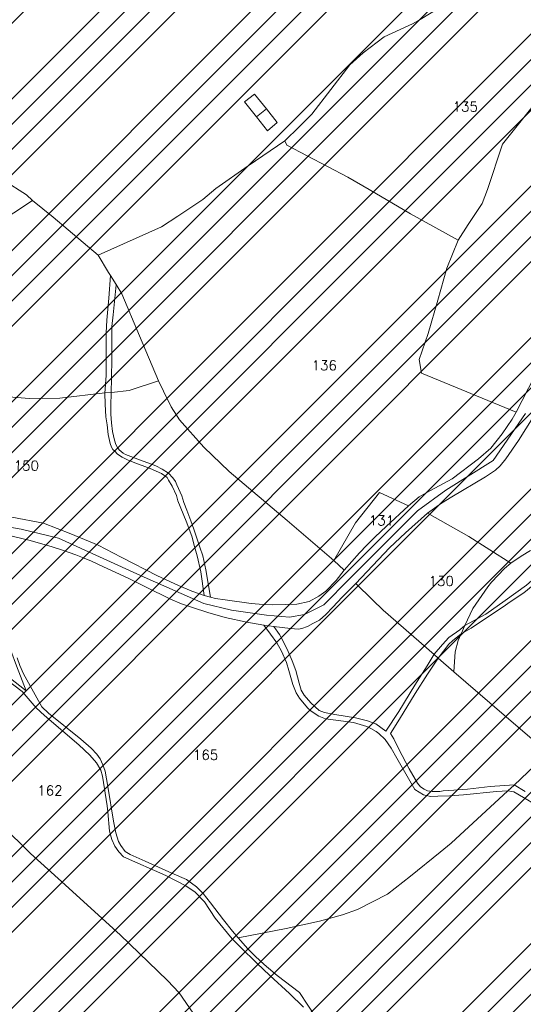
# Model space of a CAD drawing. Header units: metres. Extents: x 578835 to 593571, y 248557 to 255108.
# Tile 32 of 251: x 580615 to 580794, y 252367 to 252717. Entities that reach past the tile are written whole.
import ezdxf

# ---------------------------------------------------------------- set-up
doc = ezdxf.new("R2010")
doc.units = ezdxf.units.M
doc.linetypes.add('SOLID_LINE', pattern=[0])
for name, color, linetype, lineweight in [('Cad-HYDROGRAPHI_COURS_D_EAU28', 5, 'SOLID_LINE', 0), ('Cad-PARCELLAIRE_PARCELLE1', 250, 'SOLID_LINE', 0), ('Cad-RESEAU_ROUT_AXE_DE_VOIE26', 255, 'SOLID_LINE', 0), ('Cad-RESEAU_ROUT_LIMITE_DE_VOIE_P23', 8, 'SOLID_LINE', 0), ('Cad-TOPONYMIE_NUMERO_DE_PARCELL182', 250, 'SOLID_LINE', 0), ('PPRIF - contour', 10, 'Continuous', 9)]:
    doc.layers.add(name, color=color, linetype=linetype, lineweight=lineweight)
doc.styles.add('TEXTSTYLE_45_11', font='txt.shx', dxfattribs={"oblique": 50})

msp = doc.modelspace()

# ---------------------------------------------------------------- hatches: boundary and pattern name
at = {"layer": 'PPRIF - contour', "lineweight": 15}
h = msp.add_hatch(dxfattribs=at)
h.set_pattern_fill('ANSI34', color=30, scale=2, style=0)
h.paths.add_polyline_path([(583168.56, 249236.59), (583178.02, 249273.37), (583184.15, 249314.36), (583186.86, 249348.54), (583183.82, 249412.65), (583188.31, 249497.75), (583209.56, 249638.59), (583209.57, 249654.16), (583202.87, 249764.69), (583181.22, 249772.54), (583212.18, 249841.81), (583235.33, 249974.64), (583193.51, 249985.09), (583186.04, 250045.54), (583188.28, 250067.18), (583195.8, 250078.07), (583245.78, 250078.37), (583251.01, 250132.85), (583194.25, 250138.82), (583209.94, 250168.32), (583209.19, 250188.47), (583208.21, 250203.8), (583217.43, 250267.61), (583213.64, 250277.41), (583256.98, 250284.74), (583262.34, 250350.34), (583266.18, 250436.39), (583274.5, 250436.7), (583214.43, 250499.33), (583184.56, 250537.39), (583218.91, 250547.09), (583241.07, 250552.07), (583269.68, 250547.09), (583271.18, 250569.48), (583274.91, 250580.67), (583286.48, 250597.77), (583293.66, 250716.62), (583278.73, 250731.44), (583193.67, 250750.25), (583156.78, 250759.28), (583135.71, 250831.5), (583141.39, 250856.49), (583145.69, 250864.01), (583161.1, 250891.6), (583169.34, 250905.21), (583172.57, 250920.26), (583171.49, 250936.38), (583169.31, 250950.6), (583181.85, 251003.26), (583206.95, 251084.03), (583216.62, 251114.12), (583232.39, 251161.77), (583245.29, 251209.41), (583234.54, 251210.94), (583234.1, 251288.09), (583244.66, 251288.39), (583237.9, 251328.73), (583229.54, 251356.01), (583200.13, 251357.42), (583190.46, 251371.39), (583189.74, 251379.63), (583190.1, 251406.14), (583244.22, 251415.82), (583256.04, 251419.04), (583270.74, 251430.86), (583295.47, 251440.89), (583325.21, 251451.64), (583340.94, 251464.43), (583366, 251457.91), (583398.59, 251444.88), (583422.15, 251436.37), (583417.63, 251462.92), (583418.14, 251495.99), (583409.11, 251546.1), (583400.09, 251585.18), (583359.99, 251579.17), (583344.95, 251609.23), (583333.92, 251624.76), (583325.9, 251633.28), (583319.39, 251648.31), (583296.33, 251649.31), (583292.32, 251666.85), (583282.01, 251764.42), (583240.65, 251790.03), (583212.78, 251805.76), (583221.32, 251831.82), (583251.44, 251830.48), (583273.02, 251828.23), (583262.67, 251903.93), (583199.69, 251895.44), (583192.95, 251945.32), (583256.33, 251954.31), (583243.74, 252050.47), (583214.52, 252068.27), (583208.68, 252073.66), (583201.93, 252137.92), (583178.11, 252135.22), (583183.95, 252176.12), (583226.69, 252181.65), (583216.8, 252253.1), (583210.96, 252307.92), (583193.36, 252422.33), (583178.97, 252519.84), (583167.73, 252607.66), (583178.52, 252614.4), (583188.29, 252625.39), (583184.93, 252642.05), (583192.13, 252639.75), (583210.89, 252641.9), (583205.05, 252676.95), (583200.1, 252708.47), (583205.05, 252708.02), (583194.96, 252797.38), (583191.02, 252799.28), (583173.51, 252800.6), (583168.08, 252797.59), (583165.67, 252793.82), (583165.69, 252787.69), (583073.05, 252815.41), (583065.66, 252814.13), (583065.94, 252812.7), (583046.85, 252808.33), (583047.04, 252816.04), (582997.15, 252812.42), (582995.86, 252782.45), (582980.16, 252787.72), (582949.89, 252804.92), (582947.27, 252800.69), (582935.19, 252777.61), (582924.38, 252768.8), (582917.32, 252760.63), (582910.91, 252748.5), (582903.76, 252736.42), (582880, 252724.86), (582817.58, 252706.15), (582782.59, 252696.37), (582747.69, 252696.56), (582653.19, 252726.32), (582583.51, 252736.7), (582547.53, 252745.89), (582391.95, 252693.83), (582342.71, 252696.56), (582258, 252701.11), (582228.89, 252730.03), (582194.3, 252754.65), (582137.15, 252749.12), (582028.37, 252701.22), (581997.03, 252701.83), (581923.09, 252643.99), (581895.44, 252653.82), (581782.97, 252699.88), (581749.17, 252724.45), (581694.48, 252730.59), (581626.87, 252779.73), (581623.69, 252832.13), (581568.99, 252867.14), (581549.94, 252902.76), (581520.9, 252875.84), (581488.95, 252861.1), (581415.1, 252871.66), (581333.97, 252861.22), (581285.87, 252845.9), (581226.26, 252859.41), (581213.27, 252848.96), (581176.79, 252829.19), (581135.62, 252832.26), (581093.83, 252851.3), (581026.18, 252865.71), (580894.22, 252859.98), (580764.18, 252821.75), (580666.25, 252837.89), (580606.97, 252807.31), (580553.37, 252825.96), (580518.38, 252831.19), (580426.24, 252844.58), (580314.78, 252864.48), (580232.54, 252861.61), (580193.34, 252877.86), (579737.68, 252731.06), (579339.29, 252594.91), (579467.34, 252529.95), (579492.26, 252526.53), (579537.88, 252506.87), (579628.29, 252501.98), (579673.34, 252488.27), (579756.55, 252421.24), (579801.62, 252412.32), (579849.52, 252376.66), (579890.09, 252373.24), (579954.11, 252362.98), (580003.08, 252331.22), (580020.69, 252319.86), (580037.79, 252307.65), (580048.55, 252295.44), (580067.12, 252269.55), (580095.49, 252178.46), (580127.66, 252086.63), (580157.22, 252011.67), (580209.32, 251928.46), (580208.41, 251858.24), (580196.24, 251818.11), (580206.29, 251790.3), (580227.07, 251716.54), (580274.53, 251673.98), (580324.82, 251599.61), (580345.2, 251567.99), (580352.27, 251548.44), (580380.56, 251474.57), (580498.13, 251465.11), (580632.34, 251425.65), (580688.87, 251403.81), (580903, 251328.66), (581057.22, 251304.45), (581128.89, 251277.45), (581306.24, 251176.53), (581363.6, 251156.15), (581418.4, 251079.72), (581465.72, 250967.17), (581546.02, 250830.88), (581604.72, 250760.44), (581621.29, 250710.76), (581635.31, 250677.64), (581677.37, 250643.25), (581761.5, 250538.8), (581878.03, 250481.58), (581978.36, 250416.05), (582083.64, 250336.15), (582132.06, 250252.96), (582193.12, 250147.32), (582211.34, 250118.18), (582217.79, 250080.35), (582244.22, 249930.09), (582252.92, 249788.8), (582279.87, 249720.73), (582264.14, 249693.23), (582229.1, 249576.98), (582243.69, 249504.21), (582236.53, 249458.37), (582233.12, 249417.21), (582207.89, 249404.14), (582210.7, 249314.66), (582282.52, 249136.36), (582365.79, 249069.63), (582329.51, 248868.66), (582370.33, 248802.93), (582389.99, 248830.88), (582435.35, 248829.37), (582475.81, 248930.64), (582488.18, 248933.83), (582505.04, 248934.94), (582536.56, 248931.03), (582545.58, 248873.46), (582547.73, 248837.81), (582559.27, 248733.3), (582660.26, 248731.96), (582707.75, 248722.61), (582711.09, 248844.25), (582713.77, 248853.61), (582730.11, 248933.31), (582770.57, 249048.63), (582781.22, 249070.77), (582782.86, 249074.05), (582786.69, 249073.51), (582794.34, 249066.4), (582795.98, 249060.39), (582802, 249037.44), (582837.54, 249029.24), (582847.92, 249019.4), (582859.41, 249022.68), (582870.89, 249021.59), (582882.91, 249029.79), (582897.68, 249024.87), (582894.41, 249004.61), (582898.78, 248991.5), (582903.16, 248984.94), (582914.71, 248986.01), (582980.86, 249040.12), (583036.72, 249107.47), (583089.79, 249152.85), (583096.96, 249144.66), (583169.29, 249123.72), (583150.9, 249178.85), (583158.77, 249200.15)])

# ---------------------------------------------------------------- linework, layer by layer
at = {"layer": 'Cad-HYDROGRAPHI_COURS_D_EAU28'}
for points in [[(580720.51, 252362.62), (580714.66, 252371.61), (580706.66, 252377.63), (580702.13, 252381.6), (580698.84, 252384.56), (580696.31, 252387.14), (580692.85, 252391.09), (580690.76, 252393.47), (580687.63, 252397.45), (580683, 252403.54), (580680.34, 252406.77), (580678, 252409.14), (580674.4, 252411.74), (580669.27, 252413.99), (580659.77, 252418.32), (580654.38, 252420.66), (580652.64, 252421.75), (580651.06, 252423.84), (580650.28, 252425.33), (580649.37, 252428.38), (580648.53, 252432.55), (580646.51, 252444.86), (580645.48, 252450.36), (580644.73, 252452.52), (580643.73, 252454.67), (580642.6, 252456.35), (580640.61, 252458.53), (580636.88, 252461.68), (580625.39, 252470.98), (580622.98, 252473.23), (580616.49, 252484.96), (580615.17, 252487.85), (580614.2, 252490.56)], [(580614.02, 252487.76), (580617.48, 252478.9), (580607.27, 252486.75)], [(580610.05, 252483.08), (580616.01, 252478.68), (580621.04, 252472.84), (580623.9, 252470.07), (580636.14, 252459.72), (580640.07, 252456.03), (580642.44, 252453.22), (580643.97, 252450.68), (580644.56, 252448.5), (580646.27, 252437.93), (580646.53, 252435.83), (580647.02, 252428.97), (580647.91, 252426.03), (580649.01, 252423.67), (580650.34, 252421.66), (580652.06, 252419.8), (580667.11, 252413.24), (580674.17, 252409.59), (580677.49, 252407.31), (580680.83, 252403.8), (580684.61, 252398.09), (580690.74, 252390.68), (580693.71, 252387.7), (580699.46, 252382.05), (580704.1, 252377.64), (580711.14, 252371.31), (580716.08, 252366.37)]]:
    msp.add_lwpolyline(points, dxfattribs=at)
at = {"layer": 'Cad-PARCELLAIRE_PARCELLE1'}
for points in [[(580782.19, 252732.56), (580756.93, 252717.2), (580754.8, 252716.02), (580744.8, 252711.4), (580737.27, 252705.76), (580732.52, 252701.46), (580719.06, 252683.96), (580714.5, 252679.34), (580709.37, 252674.46), (580696.43, 252665.59), (580684.83, 252657.48), (580680.21, 252653.54), (580671.38, 252647.67), (580665.52, 252643.85), (580643.04, 252633.73), (580627, 252647.23), (580619.66, 252653.19), (580617.51, 252655.24), (580601.07, 252665.69)], [(580797.24, 252686.22), (580786.87, 252673.21), (580781.45, 252657.15), (580779.54, 252652.19), (580774.57, 252644.65), (580771.07, 252639.12), (580771.07, 252639.12), (580771.07, 252639.12), (580754.15, 252648.42), (580739.41, 252657.11), (580731.8, 252661.49), (580710.09, 252672.85), (580709.37, 252674.46), (580714.5, 252679.34), (580719.06, 252683.96), (580732.52, 252701.46), (580737.27, 252705.76), (580744.8, 252711.4), (580754.8, 252716.02), (580756.93, 252717.2), (580782.19, 252732.56)], [(580798.25, 252590.67), (580791.65, 252577.97), (580791.65, 252577.97), (580791.65, 252577.97), (580758.03, 252591.78), (580757.21, 252596.62), (580760.4, 252605.91), (580763.78, 252617.79), (580767.03, 252629.2), (580771.07, 252639.12), (580774.57, 252644.65), (580779.54, 252652.19), (580781.45, 252657.15), (580786.87, 252673.21), (580797.24, 252686.22)], [(580613.02, 252648.85), (580619.66, 252653.19), (580627, 252647.23), (580643.04, 252633.73), (580646.76, 252627.57), (580647.43, 252626.51), (580649.42, 252623.33), (580651.42, 252620.05), (580657.78, 252605.08), (580664.46, 252589.14), (580654.03, 252585.71), (580647.75, 252584.96), (580645.45, 252584.77), (580629.37, 252582.88), (580618.51, 252582.76), (580603.98, 252584.01)], [(580603.98, 252584.01), (580618.51, 252582.76), (580629.37, 252582.88), (580645.45, 252584.77), (580647.75, 252584.96), (580654.03, 252585.71), (580664.46, 252589.14), (580666.33, 252585.39), (580669.03, 252579.82), (580671.97, 252575.17), (580680.67, 252565.52), (580689.63, 252556.9), (580710.2, 252539.43), (580726.88, 252525.22), (580730.55, 252521.73), (580730.55, 252521.73), (580730.55, 252521.73), (580727.72, 252518.04), (580723.99, 252514.28), (580721.51, 252512.51), (580718.11, 252510.67), (580713.66, 252509.74), (580709.64, 252509.51), (580705.19, 252509.48), (580701.73, 252509.53), (580697.49, 252509.96), (580688.23, 252511.19), (580684.74, 252511.69), (580682.96, 252512.21), (580680.76, 252512.8), (580676.36, 252514.33), (580671.66, 252516.28), (580664.2, 252519.78), (580651.21, 252526.4), (580643.03, 252530.63), (580633.37, 252534.73), (580623.59, 252538.49), (580612.36, 252540.67)], [(580797.73, 252576.13), (580792.49, 252567.89), (580788, 252561.39), (580785.98, 252558.88), (580784.38, 252557.3), (580780.78, 252554.99), (580768.76, 252547.87), (580765.08, 252545.55), (580760.1, 252542.02), (580774.87, 252533.77), (580789.76, 252524.31), (580789.76, 252524.31), (580789.76, 252524.31), (580793.51, 252526.73), (580796.8, 252528.8)], [(580612.51, 252533.89), (580618.82, 252532.3), (580626.67, 252530.05), (580630.66, 252528.71), (580635.15, 252527.18), (580637.45, 252526.26), (580640.69, 252524.97), (580644.98, 252522.98), (580653.72, 252518.92), (580659.83, 252515.85), (580668.77, 252511.47), (580672.69, 252509.79), (580676.59, 252508.44), (580682.02, 252506.67), (580688.26, 252504.96), (580695.9, 252503.25), (580701.92, 252502.19), (580705.51, 252501.7), (580711.42, 252500.97), (580714.32, 252500.76), (580715.45, 252501.08), (580717.46, 252501.7), (580719.42, 252502.86), (580721.72, 252504.05), (580724.02, 252506.03), (580726.45, 252508.57), (580729.77, 252512.19), (580734.65, 252517.05), (580740.57, 252511.2), (580744.42, 252507.5), (580762.53, 252491.84), (580763.96, 252490.51), (580769.48, 252485.61), (580786.61, 252470.88), (580803.1, 252456.86), (580790.96, 252445.38), (580788.74, 252443.29), (580768.53, 252424.68), (580764.67, 252421.46), (580754.08, 252413), (580745.88, 252406.52), (580735.29, 252401.08), (580729.93, 252399.18), (580721.71, 252396.93), (580709.89, 252394.39), (580692.85, 252391.09), (580692.85, 252391.09), (580692.85, 252391.09), (580690.76, 252393.47), (580687.63, 252397.45), (580683, 252403.54), (580680.34, 252406.77), (580678, 252409.14), (580674.4, 252411.74), (580669.27, 252413.99), (580659.77, 252418.32), (580654.38, 252420.66), (580652.64, 252421.75), (580651.06, 252423.84), (580650.28, 252425.33), (580649.37, 252428.38), (580648.53, 252432.55), (580646.51, 252444.86), (580645.48, 252450.36), (580644.73, 252452.52), (580643.73, 252454.67), (580642.6, 252456.35), (580640.61, 252458.53), (580636.88, 252461.68), (580625.39, 252470.98), (580622.98, 252473.23), (580616.49, 252484.96), (580615.17, 252487.85), (580614.2, 252490.56)], [(580803.1, 252456.86), (580786.61, 252470.88), (580769.48, 252485.61), (580769.95, 252492.79), (580771.11, 252496.78), (580772.15, 252499.1), (580773.39, 252502.1), (580776.27, 252508.14), (580781.64, 252515.83), (580782.91, 252517.49), (580787.53, 252522.34), (580789.76, 252524.31), (580793.51, 252526.73), (580796.8, 252528.8)], [(580610.05, 252483.08), (580616.01, 252478.68), (580621.04, 252472.84), (580623.9, 252470.07), (580636.14, 252459.72), (580640.07, 252456.03), (580642.44, 252453.22), (580643.97, 252450.68), (580644.56, 252448.5), (580646.27, 252437.93), (580646.53, 252435.83), (580647.02, 252428.97), (580647.91, 252426.03), (580649.01, 252423.67), (580650.34, 252421.66), (580652.06, 252419.8), (580667.11, 252413.24), (580674.17, 252409.59), (580677.49, 252407.31), (580680.83, 252403.8), (580684.61, 252398.09), (580690.74, 252390.68), (580693.71, 252387.7), (580699.46, 252382.05), (580704.1, 252377.64), (580711.14, 252371.31), (580716.08, 252366.37)], [(580720.51, 252362.62), (580714.66, 252371.61), (580706.66, 252377.63), (580702.13, 252381.6), (580698.84, 252384.56), (580696.31, 252387.14), (580692.85, 252391.09), (580709.89, 252394.39), (580721.71, 252396.93), (580729.93, 252399.18), (580735.29, 252401.08), (580745.88, 252406.52), (580754.08, 252413), (580764.67, 252421.46), (580768.53, 252424.68), (580788.74, 252443.29), (580790.96, 252445.38), (580803.1, 252456.86)], [(580676.79, 252364.23), (580671.89, 252371.51), (580667.74, 252375.85), (580650.82, 252392.06), (580628.87, 252412.19), (580618.99, 252421.07), (580598.63, 252441)], [(580598.63, 252441), (580618.99, 252421.07), (580628.87, 252412.19), (580650.82, 252392.06), (580667.74, 252375.85), (580671.89, 252371.51), (580676.79, 252364.23)]]:
    msp.add_lwpolyline(points, dxfattribs=at)
for points in [[(580545.18, 252702.63), (580548.95, 252699.93), (580576.57, 252681.94), (580601.07, 252665.69), (580617.51, 252655.24), (580619.66, 252653.19), (580613.02, 252648.85), (580607.15, 252645.02), (580602.62, 252641.96), (580592.61, 252633.56), (580586.98, 252627.96), (580576.6, 252616.96), (580572.93, 252615.54), (580568.92, 252615.21), (580553.33, 252616.25), (580549.46, 252658.07), (580546.98, 252682.94), (580545.18, 252702.63), (580545.18, 252702.63)], [(580791.65, 252577.97), (580790.29, 252575.51), (580786.69, 252570.19), (580782.65, 252565.18), (580778.27, 252561.36), (580768.9, 252554.23), (580759.74, 252549.23), (580757.23, 252547.8), (580753.46, 252544.59), (580743.09, 252549.41), (580734.51, 252538.56), (580726.88, 252525.22), (580710.2, 252539.43), (580689.63, 252556.9), (580680.67, 252565.52), (580671.97, 252575.17), (580669.03, 252579.82), (580666.33, 252585.39), (580664.46, 252589.14), (580657.78, 252605.08), (580651.42, 252620.05), (580649.42, 252623.33), (580647.43, 252626.51), (580646.76, 252627.57), (580643.04, 252633.73), (580665.52, 252643.85), (580671.38, 252647.67), (580680.21, 252653.54), (580684.83, 252657.48), (580696.43, 252665.59), (580709.37, 252674.46), (580710.09, 252672.85), (580731.8, 252661.49), (580739.41, 252657.11), (580754.15, 252648.42), (580771.07, 252639.12), (580767.03, 252629.2), (580763.78, 252617.79), (580760.4, 252605.91), (580757.21, 252596.62), (580758.03, 252591.78), (580791.65, 252577.97), (580791.65, 252577.97)], [(580726.88, 252525.22), (580734.51, 252538.56), (580743.09, 252549.41), (580753.46, 252544.59), (580745.49, 252537.35), (580741.51, 252533.67), (580738.54, 252530.64), (580735.96, 252527.98), (580730.55, 252521.73), (580726.88, 252525.22), (580726.88, 252525.22)], [(580769.48, 252485.61), (580769.95, 252492.79), (580771.11, 252496.78), (580772.15, 252499.1), (580773.39, 252502.1), (580776.27, 252508.14), (580781.64, 252515.83), (580782.91, 252517.49), (580787.53, 252522.34), (580789.76, 252524.31), (580774.87, 252533.77), (580760.1, 252542.02), (580752.35, 252535.02), (580746.7, 252529.75), (580734.65, 252517.05), (580740.57, 252511.2), (580744.42, 252507.5), (580762.53, 252491.84), (580763.96, 252490.51), (580769.48, 252485.61), (580769.48, 252485.61)], [(580586.76, 252529.3), (580603.68, 252489.24), (580607.27, 252486.75), (580617.48, 252478.9), (580614.02, 252487.76), (580612.02, 252493.17), (580611.47, 252495.79), (580611, 252509.35), (580610.4, 252513.65), (580609.2, 252518.12), (580606.91, 252523.84), (580605.56, 252528.29), (580604.1, 252533.86), (580586.76, 252529.3), (580586.76, 252529.3)]]:
    msp.add_lwpolyline(points, close=True, dxfattribs=at)
at = {"layer": 'Cad-RESEAU_ROUT_AXE_DE_VOIE26'}
msp.add_lwpolyline([(580794.98, 252577.44), (580783.47, 252560.79), (580766.72, 252550.19), (580756.57, 252542.91), (580732.47, 252518.69), (580723.29, 252509.43), (580716.41, 252506.06), (580711.05, 252505.06), (580702.94, 252505.81), (580690.45, 252507.56), (580680.57, 252509.94), (580659.35, 252519.3), (580628.95, 252533.18), (580615.71, 252536.3), (580605.47, 252538.18)], dxfattribs=at)
at = {"layer": 'Cad-RESEAU_ROUT_LIMITE_DE_VOIE_P23'}
for p, q in [((580702.9, 252685.85), (580699.39, 252683)), ((580707.5, 252498.92), (580705.49, 252501.73))]:
    msp.add_line(p, q, dxfattribs=at)
for points in [[(580703.3, 252677.98), (580706.75, 252680.96), (580702.9, 252685.85), (580698.63, 252691.03), (580695.03, 252688.32), (580699.39, 252683), (580703.3, 252677.98)], [(580647.45, 252626.49), (580646.87, 252618.48), (580646.17, 252610.61), (580645.83, 252606.1), (580645.93, 252598.66), (580645.87, 252590.97), (580645.46, 252584.75)], [(580682.94, 252512.18), (580681.37, 252521.9), (580680.29, 252526.9), (580679.2, 252529.93), (580677.07, 252536.36), (580675.97, 252539.3), (580674.52, 252543.12), (580673.45, 252545.82), (580672.74, 252548.15), (580671.02, 252552.08), (580670.54, 252553.24), (580669.64, 252554.56), (580668.09, 252556.27), (580665.83, 252557.74), (580663.59, 252558.84), (580661.68, 252559.57), (580658.05, 252560.93), (580652.71, 252562.91), (580651.92, 252563.41), (580650.51, 252564.52), (580649.94, 252565.4), (580649.36, 252566.4), (580648.86, 252568), (580648.15, 252571.1), (580647.82, 252574.12), (580647.49, 252577.19), (580647.58, 252580.23), (580647.71, 252584.97), (580647.84, 252589.94), (580647.85, 252596.98), (580647.88, 252604.94), (580647.89, 252608.41), (580648.32, 252612.55), (580649.45, 252623.28)], [(580645.46, 252584.75), (580645.54, 252580.84), (580645.78, 252576.25), (580646.19, 252573.44), (580646.63, 252569.99), (580647.33, 252566.77), (580647.79, 252565.53), (580648.2, 252564.66), (580648.99, 252564.03), (580649.92, 252563.03), (580651.54, 252561.92), (580653.46, 252560.97), (580655.51, 252560.15), (580661.59, 252557.89), (580665.6, 252556.18), (580667.54, 252554.69), (580668.07, 252553.75), (580669.36, 252551.62), (580670.86, 252548.27), (580671.43, 252546.43), (580674.31, 252539.24), (580676.41, 252533.88), (580677.3, 252530.16), (580678.22, 252526.89), (580679.5, 252521.2), (580680.77, 252512.81)], [(580772.15, 252499.13), (580775.66, 252501.17), (580783.3, 252506.3), (580786.7, 252508.47), (580789.94, 252510.71), (580794.36, 252513.7), (580801.8, 252519.74), (580805.34, 252522.88), (580808.94, 252525.98), (580812.19, 252529.17), (580816.19, 252533.16), (580820.73, 252537.93)], [(580817, 252536.08), (580810.05, 252529.65), (580802.24, 252522.46), (580795.35, 252516.44), (580787.81, 252510.97), (580780.87, 252506.07), (580773.39, 252502.08), (580771.69, 252500.58), (580767.7, 252497.78), (580765.45, 252495.38), (580762.5, 252491.85)], [(580701.9, 252502.18), (580704.3, 252498.97), (580706.6, 252495.89), (580708.19, 252492.94), (580709.97, 252488.98), (580710.86, 252486.06), (580712.24, 252481.07), (580713.45, 252478.2), (580714.67, 252476.26), (580717.52, 252472.85), (580718.81, 252471.67), (580721.52, 252469.85), (580723.87, 252468.93), (580729.33, 252468.23), (580733.87, 252467.55), (580738.64, 252466.19), (580739.98, 252465.52), (580741.88, 252464.45), (580742.89, 252463.66), (580745.14, 252461.59), (580747.28, 252458.46), (580749.29, 252454.92), (580753.92, 252446.88), (580755.71, 252443.77), (580758.72, 252441.9), (580761.22, 252441.31), (580763.85, 252441.41), (580768.12, 252441.56), (580772.92, 252441.93), (580784.65, 252443.03), (580788.76, 252443.3)], [(580762.5, 252491.85), (580760.07, 252487.81), (580755.7, 252480.84), (580749.99, 252471.5), (580745.36, 252464.57), (580741.76, 252467.12), (580738.85, 252468.24), (580734.57, 252469.29), (580727.18, 252470.43), (580723.54, 252471.15), (580721.6, 252471.88), (580718.71, 252474.55), (580716.3, 252477.35), (580715.19, 252479.16), (580714.49, 252481.59), (580713.29, 252486.13), (580712.09, 252489.52), (580710.65, 252492.83), (580708.65, 252497.03), (580707.5, 252498.92)], [(580747.02, 252463.68), (580750.22, 252468.81), (580755.8, 252477.9), (580760.17, 252484.84), (580763.98, 252490.51), (580767.7, 252495.42), (580769.01, 252496.61), (580772.15, 252499.13)], [(580790.99, 252445.43), (580782.45, 252444.8), (580774.34, 252443.9), (580772.52, 252443.74), (580769.57, 252443.58), (580765.78, 252443.28), (580764.58, 252443.1), (580761.8, 252443.04), (580760.18, 252443.37), (580758.99, 252443.94), (580757.72, 252444.68), (580756.6, 252446.07), (580753.65, 252451.19), (580749.97, 252458.16), (580748.22, 252461.8), (580747.02, 252463.68)], [(580788.76, 252443.3), (580790.9, 252442.98), (580796.35, 252439.7), (580803.08, 252435.2), (580813.7, 252428.03), (580817.44, 252425.3), (580819.35, 252423.74), (580828.82, 252415.88), (580833.21, 252412.89), (580835.41, 252411.48), (580841.37, 252409.45), (580843.35, 252408.65), (580844.53, 252407.94), (580847.59, 252406.03), (580855.08, 252401.23), (580866.23, 252394.14), (580873.37, 252389.75), (580877.32, 252387.5), (580880.54, 252386.42), (580897, 252381.12), (580911.15, 252376.74), (580926.89, 252372.75), (580939.7, 252369.69), (580951.25, 252367.02)], [(580794.92, 252443.11), (580790.99, 252445.43)]]:
    msp.add_lwpolyline(points, dxfattribs=at)

# ---------------------------------------------------------------- texts
at = {"layer": 'Cad-TOPONYMIE_NUMERO_DE_PARCELL182', "style": 'TEXTSTYLE_45_11'}
for s, p in [('135', (580769.09, 252684.88)), ('136', (580718.95, 252592.88)), ('150', (580613, 252557.23)), ('131', (580739.31, 252537.73)), ('130', (580760.55, 252516.2)), ('165', (580676.75, 252454.4)), ('162', (580621.39, 252441.72))]:
    msp.add_text(s, height=3.491, rotation=359.5887, dxfattribs=at).set_placement(p)

doc.saveas('drawing.dxf')
